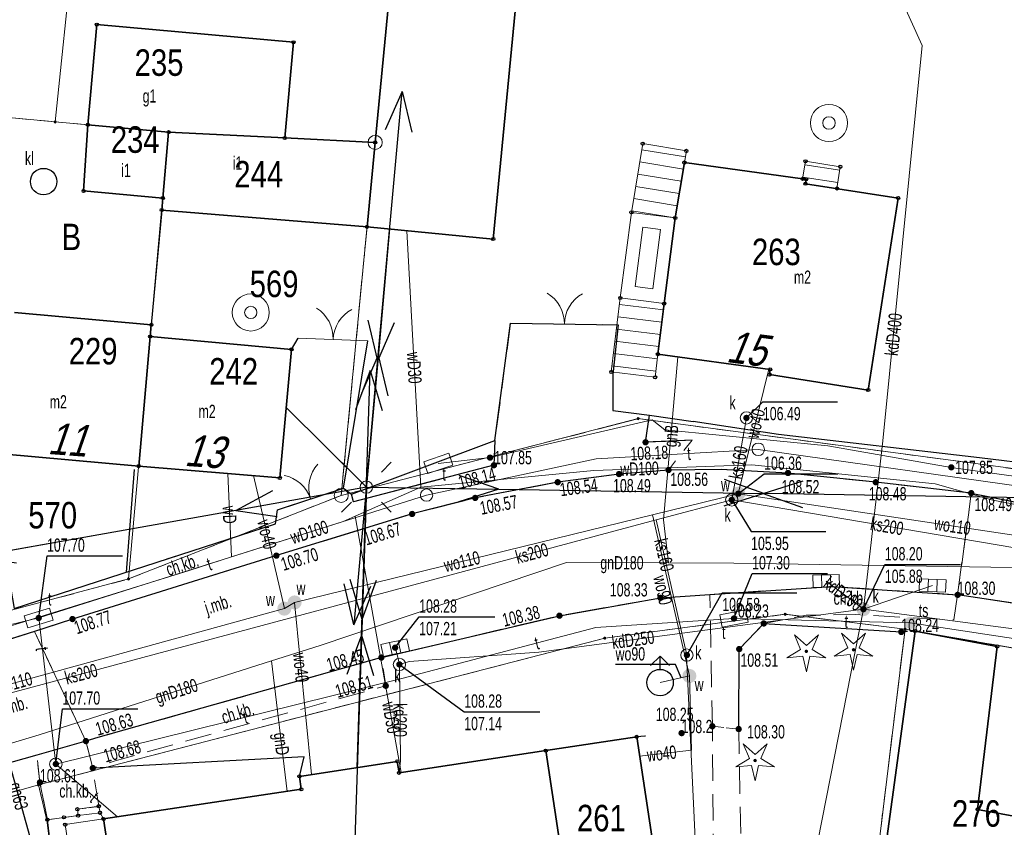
# Model space of a CAD drawing. Header units: inches. Extents: x 6497603 to 6502483, y 5925790 to 5934357.
# Tile 164 of 256: x 6501259 to 6501315, y 5926098 to 5926144. Entities that reach past the tile are written whole.
import ezdxf
from ezdxf.enums import TextEntityAlignment as Align

# ---------------------------------------------------------------- set-up
doc = ezdxf.new("R2010")
doc.units = ezdxf.units.IN
doc.header["$MEASUREMENT"] = 0
for name, pattern in [('1.5_0.75', [2.25, 1.5, -0.75]), ('2.25_0.75', [3, 2.25, -0.75]), ('219-1000', [0, 0]), ('egkk-1000', [3, 2.25, -0.75]), ('egug-1000', [1.5, 0.75, -0.75]), ('otob_1000', [0, 0]), ('suep_nn_1000', [0, 0])]:
    doc.linetypes.add(name, pattern=pattern)
for name, color, linetype in [('202-punkt graniczny', 7, 'Continuous'), ('203-punkt graniczny', 7, 'Continuous'), ('210-oznaczenie konturu użytku gruntowego', 7, 'Continuous'), ('211-numer działki ewidencyjnej', 7, 'Continuous'), ('217-kontur klasyfikacyjny', 7, 'Continuous'), ('218-kontur użytku gruntowego', 7, 'Continuous'), ('219-działka ewidencyjna', 7, 'Continuous'), ('238-Punkt adresowy budynku', 7, 'Continuous'), ('312-budynek ewidencyjny', 7, 'Continuous'), ('312-oznaczenie budynku ewidencyjnego', 7, 'Continuous'), ('312-oznaczenie budynku ewidencyjnego-Atr117', 7, 'Continuous'), ('352-schody', 7, 'Continuous'), ('brama', 7, 'Continuous'), ('chodnik', 7, 'Continuous'), ('chodnik-Atr17', 7, 'Continuous'), ('drzewo iglaste', 7, 'Continuous'), ('hydrant', 7, 'Continuous'), ('jezdnia', 7, 'Continuous'), ('jezdnia-Atr17', 7, 'Continuous'), ('komora podziemna', 7, 'Continuous'), ('kratka ściekowa', 7, 'Continuous'), ('krawężnik', 7, 'Continuous'), ('latarnia', 7, 'Continuous'), ('obudowa ochronna przewodu', 7, 'Continuous'), ('ogrodzenie trwałe', 7, 'Continuous'), ('osadnik  szambo', 7, 'Continuous'), ('osadnik  szambo-Atr17', 7, 'Continuous'), ('pikieta naturalna', 7, 'Continuous'), ('pikieta naturalna-Atr2', 7, 'Continuous'), ('pikieta sztuczna', 7, 'Continuous'), ('pikieta sztuczna-Atr2', 7, 'Continuous'), ('podjazd dla osób niepełnosprawnych', 7, 'Continuous'), ('przewód elektroenergetyczny niskiego napięcia', 7, 'Continuous'), ('przewód gazowy', 7, 'Continuous'), ('przewód gazowy-Atr1', 7, 'Continuous'), ('przewód kanalizacyjny', 7, 'Continuous'), ('przewód kanalizacyjny-Atr1', 7, 'Continuous'), ('przewód telekomunikacyjny podziemny', 7, 'Continuous'), ('przewód telekomunikacyjny podziemny-Atr1', 7, 'Continuous'), ('przewód wodociągowy', 7, 'Continuous'), ('przewód wodociągowy-Atr1', 7, 'Continuous'), ('Punkt budynku', 7, 'Continuous'), ('rzędna', 7, 'Continuous'), ('rzędna-Atr2', 7, 'Continuous'), ('rzędna-Atr3', 7, 'Continuous'), ('studnia kanalizacyjna', 7, 'Continuous'), ('studnia kanalizacyjna-Atr17', 7, 'Continuous'), ('studnia zwykła', 7, 'Continuous'), ('szafa telekomunikacyjna lub kontener', 7, 'Continuous'), ('szafa telekomunikacyjna lub kontener-Atr17', 7, 'Continuous'), ('słupek telekomunikacyjny', 7, 'Continuous'), ('słupek telekomunikacyjny-Atr17', 7, 'Continuous'), ('weranda lub ganek', 7, 'Continuous'), ('zasuwa lub zawór', 7, 'Continuous'), ('zasuwa lub zawór-Atr17', 7, 'Continuous')]:
    doc.layers.add(name, color=color, linetype=linetype)
doc.styles.get("Standard").update_dxf_attribs({"font": 'arial.ttf'})
doc.linetypes.add('902-1000', pattern='A,5,0,[1,ksztalty.shx,S=1,R=0,X=0,Y=0],5', length=10)

# ---------------------------------------------------------------- blocks, each defined once
blk = doc.blocks.new('203')
at = {"linetype": 'Continuous', "lineweight": 0}
h = blk.add_hatch(color=0, dxfattribs=at)
edge = h.paths.add_edge_path()
edge.add_arc((0, 0), 0.09, 0, 360)
blk = doc.blocks.new('202')
at = {"color": 0, "linetype": 'Continuous', "lineweight": 0}
blk.add_circle((0, 0), 0.4, dxfattribs=at)
blk = doc.blocks.new('PUNKTBUD')
at = {"color": 0}
blk.add_circle((0, 0), 0.09, dxfattribs=at)
blk = doc.blocks.new('PW01')
at = {"linetype": 'Continuous', "lineweight": 13}
h = blk.add_hatch(color=0, dxfattribs=at)
edge = h.paths.add_edge_path()
edge.add_arc((0, 0), 0.18, 0, 360)
blk = doc.blocks.new('OP011')
at = {"linetype": 'Continuous', "lineweight": 13}
h = blk.add_hatch(color=0, dxfattribs=at)
edge = h.paths.add_edge_path()
edge.add_arc((0, 0), 0.1, 0, 360)
at = {"color": 0, "linetype": 'Continuous', "lineweight": 13}
for p, q in [((-0.324, 0.105), (-0.679, 0.935)), ((-0.679, 0.935), (0, 0.341)), ((0, 0.341), (0.679, 0.935)), ((0.679, 0.935), (0.324, 0.105)), ((-1.099, -0.357), (-0.324, 0.105)), ((0.324, 0.105), (1.099, -0.357)), ((-0.2, -0.275), (-1.099, -0.357)), ((-0.2, -0.275), (0, -1.155)), ((0, -1.155), (0.2, -0.275)), ((1.099, -0.357), (0.2, -0.275))]:
    blk.add_line(p, q, dxfattribs=at)
blk = doc.blocks.new('US25')
at = {"linetype": 'Continuous', "lineweight": 13}
h = blk.add_hatch(color=0, dxfattribs=at)
edge = h.paths.add_edge_path()
edge.add_arc((0, 0), 0.4, 0, 360)
blk = doc.blocks.new('SUWH')
at = {"color": 0, "linetype": 'Continuous'}
for p in [(-0.531, 0.969), (0, 0.75), (0.531, 0.969)]:
    blk.add_line(p, (0, 1.5), dxfattribs=at)
blk.add_circle((0, 0), 0.75, dxfattribs=at)
blk = doc.blocks.new('US15')
at = {"color": 0, "linetype": 'Continuous', "lineweight": 13}
blk.add_circle((0, 0), 0.35, dxfattribs=at)
blk = doc.blocks.new('US13')
at = {"color": 0, "linetype": 'Continuous', "lineweight": 13}
for radius in [1.05, 0.35]:
    blk.add_circle((0, 0), radius, dxfattribs=at)
blk = doc.blocks.new('SM01')
at = {"color": 0, "linetype": 'Continuous', "lineweight": 13}
for p, q in [((-0.848, 0.848), (-1.414, 1.414)), ((0.849, 0.848), (1.414, 1.414)), ((-0.848, -0.849), (-1.414, -1.414)), ((0.849, -0.849), (1.414, -1.414))]:
    blk.add_line(p, q, dxfattribs=at)
blk.add_circle((0, 0), 0.35, dxfattribs=at)
blk = doc.blocks.new('SUKM')
at = {"color": 0, "linetype": 'Continuous'}
blk.add_circle((0, 0), 0.75, dxfattribs=at)
blk = doc.blocks.new('US20')
at = {"color": 0, "linetype": 'Continuous', "lineweight": 13}
for p, q in [((-0.75, -0.35), (-0.75, 0.35)), ((-0.75, 0.35), (0.75, 0.35)), ((0.75, -0.35), (0.75, 0.35)), ((-0.75, -0.35), (0.75, -0.35))]:
    blk.add_line(p, q, dxfattribs=at)
blk = doc.blocks.new('US09')
at = {"linetype": 'Continuous', "lineweight": 13}
h = blk.add_hatch(color=0, dxfattribs=at)
edge = h.paths.add_edge_path()
edge.add_arc((0, 0), 0.35, 0, 360)
blk = doc.blocks.new('US05')
at = {"color": 0, "linetype": 'Continuous', "lineweight": 13}
for p, q in [((-0.75, -0.35), (-0.75, 0.35)), ((-0.75, 0.35), (-0.25, 0.35)), ((-0.25, -0.35), (-0.25, 0.35)), ((-0.25, 0.35), (0.25, 0.35)), ((0.25, -0.35), (0.25, 0.35)), ((0.25, 0.35), (0.75, 0.35)), ((0.75, -0.35), (0.75, 0.35)), ((-0.75, -0.35), (-0.25, -0.35)), ((-0.25, -0.35), (0.25, -0.35)), ((0.25, -0.35), (0.75, -0.35))]:
    blk.add_line(p, q, dxfattribs=at)
blk = doc.blocks.new('OK02')
at = {"color": 0, "linetype": 'Continuous', "lineweight": 0}
for centre, start, end in [((-2, 0), 0, 60), ((2, 0), 120, 180)]:
    blk.add_arc(centre, 2, start, end, dxfattribs=at)
blk = doc.blocks.new('SUEP1')
at = {"color": 0, "linetype": 'Continuous'}
for p, q in [((7.5, 0), (5.25, 0.75)), ((22.5, 0), (20.25, 0.75)), ((0, 0), (7.5, 0)), ((7.5, 0), (5.25, -0.75)), ((7.5, 0), (22.5, 0)), ((22.5, 0), (20.25, -0.75))]:
    blk.add_line(p, q, dxfattribs=at)

msp = doc.modelspace()

# ---------------------------------------------------------------- linework, layer by layer
at = {"layer": '217-kontur klasyfikacyjny', "color": 3, "linetype": 'egkk-1000', "lineweight": 18, "flags": 128}
for points in [[(6501257.07, 5926138.28), (6501260.93, 5926137.91)], [(6501260.93, 5926137.91), (6501262.78, 5926137.75)], [(6501262.78, 5926137.75), (6501267.35, 5926137.33)], [(6501267.35, 5926137.33), (6501273.92, 5926137)], [(6501273.92, 5926137), (6501279.04, 5926136.75)], [(6501279.04, 5926136.75), (6501278.58, 5926131.97)], [(6501278.58, 5926131.97), (6501277.12, 5926116.76)], [(6501277.12, 5926116.76), (6501293.92, 5926121.11)], [(6501293.92, 5926121.11), (6501320.37, 5926117.58)], [(6501309.03, 5926109.19), (6501306.54, 5926088.8)], [(6501333.75, 5926104.85), (6501309.03, 5926109.19)]]:
    msp.add_lwpolyline(points, dxfattribs=at)
at = {"layer": '218-kontur użytku gruntowego', "color": 3, "linetype": 'egug-1000', "lineweight": 18, "flags": 128}
for points in [[(6501260.93, 5926137.91), (6501257.07, 5926138.28)], [(6501262.78, 5926137.75), (6501260.93, 5926137.91)], [(6501267.35, 5926137.33), (6501262.78, 5926137.75)], [(6501273.92, 5926137), (6501267.35, 5926137.33)], [(6501279.04, 5926136.75), (6501273.92, 5926137)], [(6501278.58, 5926131.97), (6501279.04, 5926136.75)], [(6501277.12, 5926116.76), (6501278.58, 5926131.97)], [(6501277.12, 5926116.76), (6501293.92, 5926121.11)], [(6501293.92, 5926121.11), (6501320.37, 5926117.58)], [(6501265.08, 5926112.03), (6501277.12, 5926116.76)], [(6501253.99, 5926109.07), (6501265.08, 5926112.03)], [(6501302.24, 5926110.03), (6501292.03, 5926108.68)], [(6501309.03, 5926109.19), (6501302.24, 5926110.03)], [(6501309.03, 5926109.19), (6501306.54, 5926088.8)], [(6501333.75, 5926104.85), (6501309.03, 5926109.19)], [(6501292.03, 5926108.68), (6501259.99, 5926100.37)], [(6501259.99, 5926100.37), (6501260.46, 5926098.38)], [(6501260.46, 5926098.38), (6501261.07, 5926093.59)]]:
    msp.add_lwpolyline(points, dxfattribs=at)
at = {"layer": '219-działka ewidencyjna', "color": 3, "linetype": '219-1000', "lineweight": 18, "flags": 128}
for points in [[(6501260.93, 5926137.91), (6501262.94, 5926157.19)], [(6501279.04, 5926136.75), (6501280.96, 5926156.66)], [(6501260.93, 5926137.91), (6501257.07, 5926138.28)], [(6501267.35, 5926137.33), (6501260.93, 5926137.91)], [(6501267.35, 5926137.33), (6501265.08, 5926112.03)], [(6501279.04, 5926136.75), (6501267.35, 5926137.33)], [(6501279.04, 5926136.75), (6501277.12, 5926116.76)], [(6501293.92, 5926121.11), (6501277.12, 5926116.76)], [(6501320.37, 5926117.58), (6501293.92, 5926121.11)], [(6501277.12, 5926116.76), (6501265.08, 5926112.03)], [(6501265.08, 5926112.03), (6501253.99, 5926109.07)], [(6501302.24, 5926110.03), (6501292.03, 5926108.68)], [(6501309.03, 5926109.19), (6501302.24, 5926110.03)], [(6501309.03, 5926109.19), (6501306.54, 5926088.8)], [(6501309.03, 5926109.19), (6501333.75, 5926104.85)], [(6501292.03, 5926108.68), (6501259.99, 5926100.37)], [(6501243.71, 5926095.71), (6501259.99, 5926100.37)], [(6501259.99, 5926100.37), (6501260.46, 5926098.38)], [(6501260.46, 5926098.38), (6501261.07, 5926093.59)]]:
    msp.add_lwpolyline(points, dxfattribs=at)
at = {"layer": '312-budynek ewidencyjny', "color": 7, "linetype": 'Continuous', "lineweight": 35, "flags": 128}
for points in [[(6501279.04, 5926136.75), (6501283.68, 5926184.96)], [(6501288.57, 5926160.83), (6501285.72, 5926131.28)], [(6501262.78, 5926137.75), (6501263.29, 5926143.42)], [(6501263.29, 5926143.42), (6501274.42, 5926142.42)], [(6501274.42, 5926142.42), (6501273.92, 5926137)], [(6501262.54, 5926134), (6501262.78, 5926137.75)], [(6501262.78, 5926137.75), (6501267.35, 5926137.33)], [(6501267.35, 5926137.33), (6501262.78, 5926137.75)], [(6501267.35, 5926137.33), (6501267.02, 5926133.6)], [(6501267.02, 5926133.6), (6501267.35, 5926137.33)], [(6501273.92, 5926137), (6501267.35, 5926137.33)], [(6501267.35, 5926137.33), (6501273.92, 5926137)], [(6501273.92, 5926137), (6501279.04, 5926136.75)], [(6501279.04, 5926136.75), (6501278.58, 5926131.97)], [(6501278.58, 5926131.97), (6501279.04, 5926136.75)], [(6501296.02, 5926132.47), (6501296.54, 5926135.61)], [(6501296.54, 5926135.61), (6501303.23, 5926134.69)], [(6501303.23, 5926134.69), (6501303.43, 5926134.66)], [(6501303.43, 5926134.66), (6501303.39, 5926134.41)], [(6501303.39, 5926134.41), (6501308.63, 5926133.6)], [(6501267.02, 5926133.6), (6501262.54, 5926134)], [(6501266.96, 5926132.92), (6501267.02, 5926133.6)], [(6501308.63, 5926133.6), (6501306.94, 5926122.73)], [(6501278.58, 5926131.97), (6501266.96, 5926132.92)], [(6501295.39, 5926127.62), (6501296.02, 5926132.47)], [(6501285.72, 5926131.28), (6501278.58, 5926131.97)], [(6501295.04, 5926124.76), (6501295.39, 5926127.62)], [(6501258.63, 5926127.12), (6501266.37, 5926126.42)], [(6501266.37, 5926126.42), (6501266.31, 5926125.76)], [(6501266.31, 5926125.76), (6501265.66, 5926118.42)], [(6501265.66, 5926118.42), (6501266.31, 5926125.76)], [(6501266.31, 5926125.76), (6501274.3, 5926125.03)], [(6501274.3, 5926125.03), (6501273.64, 5926117.75)], [(6501301.39, 5926123.9), (6501295.04, 5926124.76)], [(6501301.35, 5926123.6), (6501301.39, 5926123.9)], [(6501306.94, 5926122.73), (6501301.35, 5926123.6)], [(6501265.66, 5926118.42), (6501257.91, 5926119.12)], [(6501273.64, 5926117.75), (6501265.66, 5926118.42)], [(6501307.41, 5926093.05), (6501309.6, 5926109.08)], [(6501309.6, 5926109.08), (6501314.24, 5926108.21)], [(6501314.24, 5926108.21), (6501313.13, 5926098.98)], [(6501288.7, 5926102.31), (6501293.84, 5926103.09)], [(6501293.84, 5926103.09), (6501296.1, 5926088.19)], [(6501280.39, 5926101.05), (6501288.7, 5926102.31)], [(6501290.95, 5926087.42), (6501288.7, 5926102.31)], [(6501288.7, 5926102.31), (6501290.95, 5926087.42)], [(6501274.75, 5926100.85), (6501280.29, 5926101.7)], [(6501280.29, 5926101.7), (6501280.39, 5926101.05)], [(6501274.86, 5926100.12), (6501274.75, 5926100.85)], [(6501263.67, 5926098.44), (6501274.86, 5926100.12)], [(6501313.13, 5926098.98), (6501320.96, 5926097.54)], [(6501265.19, 5926088.37), (6501263.67, 5926098.44)]]:
    msp.add_lwpolyline(points, dxfattribs=at)
at = {"layer": '352-schody', "color": 7, "linetype": 'Continuous', "lineweight": 18, "flags": 128}
for points in [[(6501294.18, 5926136.68), (6501296.65, 5926136.27), (6501296.54, 5926135.61), (6501296.02, 5926132.47), (6501293.54, 5926132.79)], [(6501294.18, 5926136.68), (6501296.65, 5926136.27), (6501296.54, 5926135.61), (6501296.02, 5926132.47), (6501293.54, 5926132.79)], [(6501305.17, 5926134.14), (6501303.39, 5926134.41), (6501303.43, 5926134.66), (6501303.23, 5926134.69), (6501303.39, 5926135.68), (6501305.36, 5926135.37)], [(6501305.17, 5926134.14), (6501303.39, 5926134.41), (6501303.43, 5926134.66), (6501303.23, 5926134.69), (6501303.39, 5926135.68), (6501305.36, 5926135.37)], [(6501292.4, 5926123.75), (6501292.91, 5926127.94), (6501295.39, 5926127.62), (6501295.04, 5926124.76), (6501294.88, 5926123.45)], [(6501292.4, 5926123.75), (6501292.91, 5926127.94), (6501295.39, 5926127.62), (6501295.04, 5926124.76), (6501294.88, 5926123.45)], [(6501262.19, 5926098.99), (6501262.23, 5926098.63), (6501263.47, 5926098.79), (6501263.4, 5926099.16)], [(6501262.19, 5926098.99), (6501262.23, 5926098.63), (6501263.47, 5926098.79), (6501263.4, 5926099.16)]]:
    msp.add_lwpolyline(points, close=True, dxfattribs=at)
for points in [[(6501294.123, 5926136.335), (6501296.593, 5926135.928)], [(6501294.01, 5926135.644), (6501296.478, 5926135.238)], [(6501305.33, 5926135.178), (6501303.358, 5926135.482)], [(6501293.896, 5926134.953), (6501296.364, 5926134.547)], [(6501305.223, 5926134.486), (6501303.246, 5926134.791)], [(6501293.782, 5926134.263), (6501296.25, 5926133.857)], [(6501293.669, 5926133.572), (6501296.135, 5926133.166)], [(6501293.555, 5926132.881), (6501296.021, 5926132.475)], [(6501295.347, 5926127.27), (6501292.865, 5926127.572)], [(6501295.262, 5926126.575), (6501292.781, 5926126.877)], [(6501295.177, 5926125.88), (6501292.696, 5926126.182)], [(6501295.092, 5926125.185), (6501292.611, 5926125.487)], [(6501295.007, 5926124.49), (6501292.527, 5926124.792)], [(6501294.922, 5926123.796), (6501292.442, 5926124.097)], [(6501263.401, 5926099.155), (6501262.823, 5926099.079)]]:
    msp.add_lwpolyline(points, dxfattribs=at)
at = {"layer": 'brama', "color": 7, "linetype": 'otob_1000', "lineweight": 18, "flags": 128}
for points in [[(6501286.7, 5926126.51), (6501292.79, 5926126.42)], [(6501274.69, 5926125.67), (6501278.63, 5926125.52)], [(6501273.52, 5926115.95), (6501277.25, 5926117.18)]]:
    msp.add_lwpolyline(points, dxfattribs=at)
at = {"layer": 'chodnik', "color": 7, "linetype": '1.5_0.75', "lineweight": 18, "flags": 128}
for points in [[(6501250.71, 5926109.21), (6501252.46, 5926119.54), (6501255.62, 5926118.96), (6501254.8, 5926109.68), (6501257.64, 5926110.41), (6501258.61, 5926110.35), (6501273.4, 5926115.16), (6501273.52, 5926115.95), (6501277.25, 5926117.18), (6501277.7, 5926116.83), (6501277.81, 5926116.4), (6501285.76, 5926118.47), (6501285.82, 5926119.88), (6501286.7, 5926126.51), (6501292.79, 5926126.42), (6501292.49, 5926123.6), (6501292.48, 5926121.57), (6501294.56, 5926121.3), (6501294.34, 5926119.77), (6501296.97, 5926119.89), (6501295.64, 5926118.2), (6501292.84, 5926117.97), (6501289.37, 5926117.51), (6501284.7, 5926116.62), (6501281.13, 5926115.71), (6501273.45, 5926113.35), (6501261.91, 5926109.76), (6501259.77, 5926109.05), (6501253.15, 5926106.97), (6501252.4, 5926109.68)], [(6501312, 5926111.13), (6501311.79, 5926109.71), (6501306.22, 5926110.01), (6501303.42, 5926109.98), (6501301.03, 5926109.51), (6501299.64, 5926108.06), (6501299.61, 5926103.53), (6501298.12, 5926103.69), (6501298.01, 5926109.72), (6501297.98, 5926111.15), (6501304.89, 5926111.61)], [(6501262.67, 5926102.85), (6501263.35, 5926103.05), (6501279.39, 5926107.58), (6501279.64, 5926105.98), (6501264.33, 5926101.74), (6501263.06, 5926101.32)], [(6501298.38, 5926082.6), (6501298.26, 5926088.05), (6501298.12, 5926103.69), (6501299.61, 5926103.53), (6501299.79, 5926094.51), (6501299.91, 5926082.36)], [(6501262.67, 5926102.85), (6501263.06, 5926101.32), (6501263.4, 5926099.16), (6501262.19, 5926098.99), (6501262.23, 5926098.63), (6501260.49, 5926098.4), (6501260.07, 5926100.51), (6501259.89, 5926102.06)]]:
    msp.add_lwpolyline(points, close=True, dxfattribs=at)
at = {"layer": 'jezdnia', "color": 7, "linetype": '2.25_0.75', "lineweight": 18, "flags": 128}
for points in [[(6501262.67, 5926102.85), (6501259.77, 5926109.05), (6501261.91, 5926109.76), (6501273.45, 5926113.35), (6501281.13, 5926115.71), (6501284.7, 5926116.62), (6501289.37, 5926117.51), (6501292.84, 5926117.97), (6501295.64, 5926118.2), (6501298.62, 5926118.22), (6501302.4, 5926118.03), (6501307.37, 5926117.51), (6501312.77, 5926116.89), (6501312, 5926111.13), (6501304.89, 5926111.61), (6501297.98, 5926111.15), (6501295.18, 5926110.96), (6501289.47, 5926109.95), (6501279.39, 5926107.58), (6501263.35, 5926103.05)], [(6501312.77, 5926116.89), (6501333.59, 5926112.72), (6501351.42, 5926109.43), (6501363.8, 5926107.78), (6501371.77, 5926106.63), (6501388.04, 5926104.26), (6501400.21, 5926102.32), (6501410.41, 5926100.69), (6501421.45, 5926099.12), (6501432.05, 5926097.59), (6501442.48, 5926096.03), (6501456.42, 5926094.11), (6501469.51, 5926092.32), (6501481.3, 5926090.42), (6501480.03, 5926084.8), (6501478.26, 5926085.14), (6501471.04, 5926086.22), (6501455.73, 5926088.36), (6501442.79, 5926090.18), (6501432.21, 5926091.56), (6501409.22, 5926094.62), (6501374.7, 5926100.07), (6501373.13, 5926100.32), (6501371.39, 5926099.72), (6501370.28, 5926098.56), (6501361.65, 5926099.48), (6501359.98, 5926101.53), (6501358.07, 5926102.92), (6501356.08, 5926103.65), (6501344.18, 5926105.79), (6501322.06, 5926109.62), (6501312, 5926111.13)], [(6501259.77, 5926109.05), (6501262.67, 5926102.85), (6501259.89, 5926102.06), (6501254.99, 5926100.67), (6501255.15, 5926100.97), (6501254.28, 5926103.94), (6501253.23, 5926106.89), (6501253.15, 5926106.97)], [(6501257.16, 5926061.59), (6501258.05, 5926070.01), (6501257.81, 5926079.67), (6501256.62, 5926090.75), (6501256.14, 5926094.8), (6501255.99, 5926095.26), (6501255.78, 5926096.43), (6501255.47, 5926099.18), (6501254.99, 5926100.67), (6501259.89, 5926102.06), (6501260.07, 5926100.51), (6501260.49, 5926098.4), (6501261.07, 5926093.66), (6501262.16, 5926093.68), (6501264.33, 5926094), (6501265.19, 5926088.37), (6501264.78, 5926088.25), (6501264.97, 5926087.04), (6501265.08, 5926085.99), (6501266.39, 5926073.25), (6501268.61, 5926058.22), (6501263.53, 5926058.79), (6501258.84, 5926059.85), (6501258.75, 5926059.39), (6501258.38, 5926058.63), (6501257.68, 5926057.9), (6501256.92, 5926057.46), (6501256.48, 5926057.35)]]:
    msp.add_lwpolyline(points, close=True, dxfattribs=at)
at = {"layer": 'krawężnik', "color": 7, "linetype": 'Continuous', "lineweight": 25, "flags": 128}
for points in [[(6501296.97, 5926119.89), (6501294.34, 5926119.77), (6501294.56, 5926121.3)], [(6501285.82, 5926119.88), (6501285.76, 5926118.47), (6501277.81, 5926116.4), (6501277.7, 5926116.83)], [(6501312.77, 5926116.89), (6501307.37, 5926117.51), (6501302.4, 5926118.03), (6501298.62, 5926118.22), (6501295.64, 5926118.2), (6501292.84, 5926117.97), (6501289.37, 5926117.51), (6501284.7, 5926116.62), (6501281.13, 5926115.71), (6501273.45, 5926113.35), (6501261.91, 5926109.76), (6501259.77, 5926109.05)], [(6501312.77, 5926116.89), (6501333.59, 5926112.72), (6501351.42, 5926109.43), (6501363.8, 5926107.78), (6501388.04, 5926104.26), (6501400.21, 5926102.32), (6501410.41, 5926100.69), (6501432.05, 5926097.59), (6501442.48, 5926096.03), (6501456.42, 5926094.11), (6501469.51, 5926092.32), (6501481.3, 5926090.42)], [(6501279.39, 5926107.58), (6501289.47, 5926109.95), (6501295.18, 5926110.96), (6501297.98, 5926111.15), (6501304.89, 5926111.61), (6501312, 5926111.13)], [(6501361.65, 5926099.48), (6501359.98, 5926101.53), (6501358.07, 5926102.92), (6501356.08, 5926103.65), (6501344.18, 5926105.79), (6501322.06, 5926109.62), (6501312, 5926111.13)], [(6501259.77, 5926109.05), (6501253.15, 5926106.97)], [(6501279.39, 5926107.58), (6501263.35, 5926103.05), (6501262.67, 5926102.85), (6501259.89, 5926102.06), (6501254.99, 5926100.67)], [(6501294.33, 5926103.13), (6501294.3, 5926103.13), (6501293.84, 5926103.09)], [(6501274.75, 5926100.85), (6501275.02, 5926101.95), (6501263.12, 5926101.31)]]:
    msp.add_lwpolyline(points, dxfattribs=at)
at = {"layer": 'obudowa ochronna przewodu', "color": 7, "linetype": 'Continuous', "lineweight": 25, "flags": 128}
msp.add_lwpolyline([(6501255.82, 5926094.72), (6501259.83, 5926096.26), (6501258.06, 5926102.62)], dxfattribs=at)
at = {"layer": 'ogrodzenie trwałe', "color": 7, "linetype": '902-1000', "lineweight": 25, "flags": 128}
for points in [[(6501266.96, 5926132.92), (6501266.37, 5926126.42)], [(6501257.91, 5926119.12), (6501257.12, 5926118.9), (6501258.61, 5926110.35), (6501273.4, 5926115.16), (6501273.52, 5926115.95), (6501277.25, 5926117.18), (6501277.7, 5926116.83), (6501285.82, 5926119.88), (6501286.7, 5926126.51), (6501292.79, 5926126.42), (6501292.49, 5926123.6), (6501292.48, 5926121.57), (6501294.56, 5926121.3), (6501297.04, 5926120.94)], [(6501274.3, 5926125.03), (6501274.69, 5926125.67)], [(6501277.25, 5926117.18), (6501278.63, 5926125.52)], [(6501330.18, 5926119.96), (6501330.6, 5926116.88), (6501323.48, 5926117.65), (6501313.24, 5926118.89), (6501301.86, 5926120.21), (6501297.04, 5926120.94)], [(6501265.41, 5926118.23), (6501264.94, 5926112.41)], [(6501299.61, 5926103.53), (6501299.64, 5926108.06), (6501301.03, 5926109.51), (6501308.81, 5926109.03)]]:
    msp.add_lwpolyline(points, dxfattribs=at)
at = {"layer": 'podjazd dla osób niepełnosprawnych', "color": 7, "linetype": 'Continuous', "lineweight": 18, "flags": 128}
msp.add_lwpolyline([(6501263.47, 5926098.79), (6501263.67, 5926098.44), (6501261.5, 5926098.12), (6501262.16, 5926093.68), (6501261.07, 5926093.66), (6501260.49, 5926098.4), (6501261.43, 5926098.53), (6501262.23, 5926098.63)], close=True, dxfattribs=at)
at = {"layer": 'przewód elektroenergetyczny niskiego napięcia', "color": 1, "linetype": 'suep_nn_1000', "lineweight": 18, "flags": 128}
for points in [[(6501278.54, 5926117.23), (6501279.86, 5926131.85)], [(6501278.54, 5926117.23), (6501274, 5926121.74)], [(6501226.74, 5926107.99), (6501278.54, 5926117.23)], [(6501278.54, 5926117.23), (6501278.02, 5926101.35)], [(6501278.54, 5926117.23), (6501323.49, 5926116.51)]]:
    msp.add_lwpolyline(points, dxfattribs=at)
at = {"layer": 'przewód gazowy', "color": 40, "linetype": 'Continuous', "lineweight": 18, "flags": 128}
for points in [[(6501295.63, 5926112.94), (6501295.36, 5926115.37), (6501296.17, 5926124.61)], [(6501315.09, 5926112.68), (6501299.33, 5926112.93), (6501295.63, 5926112.94), (6501289.86, 5926112.96), (6501275.93, 5926108.27), (6501273.18, 5926107.4), (6501260.03, 5926103.21), (6501253.16, 5926101.14), (6501240.66, 5926097.41), (6501238.12, 5926096.7), (6501236.37, 5926096.52), (6501233.67, 5926096.17)], [(6501273.18, 5926107.4), (6501274.06, 5926100)], [(6501255.82, 5926094.72), (6501259.83, 5926096.26), (6501258.06, 5926102.62)]]:
    msp.add_lwpolyline(points, dxfattribs=at)
at = {"layer": 'przewód kanalizacyjny', "color": 34, "linetype": 'Continuous', "lineweight": 18, "flags": 128}
for points in [[(6501242.27, 5926242.88), (6501250.53, 5926235.12), (6501260.49, 5926225.9), (6501275.12, 5926212.53), (6501285.31, 5926204.43), (6501288.49, 5926195.68), (6501294.21, 5926183.47), (6501297.46, 5926170.93), (6501300.71, 5926163.55), (6501306.7, 5926149.54), (6501310, 5926142.23), (6501307.77, 5926119.85), (6501306.67, 5926110.32)], [(6501300.05, 5926121.15), (6501299.22, 5926116.51)], [(6501231.2, 5926098.36), (6501256.8, 5926105.15), (6501294.95, 5926115.37), (6501299.22, 5926116.51), (6501317.46, 5926113.42), (6501325.84, 5926112.01), (6501334.32, 5926110.57), (6501335.8, 5926110.32), (6501349.6, 5926107.99), (6501358.62, 5926106.46), (6501370.85, 5926104.44), (6501398.09, 5926099.95), (6501407.95, 5926098.32), (6501427.44, 5926095.44), (6501443.18, 5926093.19), (6501453.87, 5926091.66), (6501469.21, 5926089.46), (6501474.36, 5926088.77), (6501529.86, 5926081.35), (6501602.88, 5926071), (6501682.06, 5926064.52)], [(6501294.95, 5926115.37), (6501296.68, 5926107.72)], [(6501306.67, 5926110.32), (6501306.25, 5926110.64), (6501304.56, 5926111.91)], [(6501306.67, 5926110.32), (6501310.58, 5926111.66)], [(6501306.67, 5926110.32), (6501288.31, 5926107.88), (6501280.97, 5926107.35), (6501280.41, 5926107.19)], [(6501306.67, 5926110.32), (6501300.8, 5926080.49), (6501323.63, 5926066.74)], [(6501354.45, 5926108.67), (6501353.34, 5926103.43), (6501322.22, 5926108.28), (6501306.67, 5926110.32)], [(6501280.41, 5926107.19), (6501280.31, 5926107.67), (6501280.17, 5926108.14)], [(6501296.68, 5926107.72), (6501296.65, 5926107.68), (6501297.7, 5926085.77), (6501297.65, 5926085.61)], [(6501280.41, 5926107.19), (6501280.48, 5926101.73), (6501280.39, 5926101.05)]]:
    msp.add_lwpolyline(points, dxfattribs=at)
at = {"layer": 'przewód telekomunikacyjny podziemny', "color": 30, "linetype": 'Continuous', "lineweight": 18, "flags": 128}
for points in [[(6501282.61, 5926118.57), (6501285.54, 5926118.9), (6501294.72, 5926121.04), (6501295.43, 5926120.48), (6501304.65, 5926119.57), (6501311.64, 5926118.35), (6501316.53, 5926117.67), (6501323.69, 5926116.32), (6501328.98, 5926115.58), (6501337.56, 5926114.25), (6501354.52, 5926111.13), (6501362.27, 5926109.62), (6501370.34, 5926108.63), (6501382.17, 5926106.35), (6501399.03, 5926103.65), (6501406.89, 5926102.96), (6501414.73, 5926101.6), (6501427.13, 5926099.83), (6501438.75, 5926098.08), (6501457.81, 5926095.43), (6501466.9, 5926094.29), (6501473.76, 5926092.71)], [(6501317.06, 5926117.05), (6501300.72, 5926119.37), (6501291.55, 5926118.83), (6501281.95, 5926116.78), (6501260, 5926109.82)], [(6501260, 5926109.82), (6501238.89, 5926104.73), (6501228.04, 5926104.3), (6501211.03, 5926105.5), (6501188.67, 5926109.35)], [(6501260.97, 5926101.55), (6501260, 5926109.82)], [(6501360.28, 5926109.54), (6501350.58, 5926101.91), (6501337.54, 5926105.26), (6501309.32, 5926109.54), (6501299.34, 5926109.79), (6501291.53, 5926109.28), (6501280.55, 5926106.4), (6501260.97, 5926101.55)], [(6501260.97, 5926101.55), (6501264.46, 5926098.56)]]:
    msp.add_lwpolyline(points, dxfattribs=at)
at = {"layer": 'przewód wodociągowy', "color": 5, "linetype": 'Continuous', "lineweight": 18, "flags": 128}
for points in [[(6501280.84, 5926131.75), (6501281.62, 5926117.22)], [(6501299.59, 5926116.86), (6501301.32, 5926123.91)], [(6501417.86, 5926099.77), (6501411.23, 5926100.69), (6501395.93, 5926102.91), (6501382.26, 5926105.19), (6501357.86, 5926108.51), (6501342.43, 5926111.11), (6501314, 5926116.5), (6501310.72, 5926117.41), (6501300.35, 5926118.49), (6501291.42, 5926118.18), (6501281.62, 5926117.22), (6501277.91, 5926115.59), (6501277.22, 5926115.29), (6501270.91, 5926113.28), (6501268.51, 5926112.51), (6501253.72, 5926107.92), (6501248.65, 5926106.35), (6501246.6, 5926105.61), (6501239.5, 5926105.14), (6501233.8, 5926104.53)], [(6501270.7, 5926118), (6501270.91, 5926113.28)], [(6501273.9, 5926110.35), (6501272.15, 5926117.88)], [(6501294.73, 5926115.67), (6501299.59, 5926116.86), (6501317.69, 5926114.14), (6501326.19, 5926112.65), (6501334.88, 5926111.16), (6501336.21, 5926110.91), (6501350.63, 5926108.18)], [(6501227.87, 5926099.14), (6501231.4, 5926099), (6501245.13, 5926102.37), (6501256.15, 5926105.46), (6501273.9, 5926110.35), (6501274.48, 5926110.7), (6501294.73, 5926115.67)], [(6501277.91, 5926115.59), (6501280.52, 5926101.07)], [(6501296.82, 5926106.54), (6501294.73, 5926115.67)], [(6501274.48, 5926110.7), (6501275.44, 5926100.96)], [(6501296.82, 5926106.54), (6501296.94, 5926102.34), (6501294, 5926102)], [(6501295.16, 5926106.16), (6501296.82, 5926106.54)]]:
    msp.add_lwpolyline(points, dxfattribs=at)
at = {"layer": 'przewód wodociągowy-Atr1', "color": 5, "flags": 128}
msp.add_lwpolyline([(6501296.35, 5926106.43), (6501296.03, 5926107.18), (6501292.644, 5926107.18)], dxfattribs=at)
at = {"layer": 'rzędna-Atr2', "color": 7, "flags": 128}
for points in [[(6501300.05, 5926121.15), (6501300.98, 5926122.06), (6501305.207, 5926122.06)], [(6501299.59, 5926116.86), (6501301.05, 5926117.98), (6501305.229, 5926117.98)], [(6501299.22, 5926116.51), (6501300.31, 5926114.71), (6501304.537, 5926114.71)], [(6501260, 5926109.82), (6501260.47, 5926113.34), (6501264.737, 5926113.34)], [(6501306.67, 5926110.32), (6501307.88, 5926112.85), (6501312.155, 5926112.85)], [(6501299.34, 5926109.79), (6501300.37, 5926112.34), (6501304.637, 5926112.34)], [(6501296.68, 5926107.72), (6501298.68, 5926111.25), (6501302.907, 5926111.25)], [(6501280.17, 5926108.14), (6501281.53, 5926109.89), (6501285.805, 5926109.89)], [(6501280.41, 5926107.19), (6501284.08, 5926104.51), (6501288.355, 5926104.51)], [(6501260.97, 5926101.55), (6501261.34, 5926104.68), (6501265.607, 5926104.68)]]:
    msp.add_lwpolyline(points, dxfattribs=at)
at = {"layer": 'weranda lub ganek', "color": 0, "linetype": 'CONTINUOUS', "lineweight": 18}
for p, q in [((6501292.91, 5926127.94), (6501293.54, 5926132.79)), ((6501293.54, 5926132.79), (6501296.02, 5926132.47)), ((6501296.02, 5926132.47), (6501295.39, 5926127.62)), ((6501293.75, 5926128.588), (6501294.187, 5926131.95)), ((6501294.187, 5926131.95), (6501295.18, 5926131.822)), ((6501295.18, 5926131.822), (6501294.743, 5926128.46)), ((6501294.743, 5926128.46), (6501293.75, 5926128.588)), ((6501295.39, 5926127.62), (6501292.91, 5926127.94)), ((6501261.5, 5926098.12), (6501263.67, 5926098.44)), ((6501263.67, 5926098.44), (6501264.33, 5926094)), ((6501262.16, 5926093.68), (6501261.5, 5926098.12))]:
    msp.add_line(p, q, dxfattribs=at)

# ---------------------------------------------------------------- block references
at = {"layer": '202-punkt graniczny', "color": 7, "linetype": 'Continuous', "lineweight": 18}
for p in [(6501279.04, 5926136.75), (6501277.12, 5926116.76)]:
    msp.add_blockref('202', p, dxfattribs=at)
at = {"layer": '203-punkt graniczny', "color": 3, "linetype": 'Continuous', "lineweight": 18}
for p in [(6501260.93, 5926137.91), (6501267.35, 5926137.33), (6501293.92, 5926121.11), (6501265.08, 5926112.03), (6501302.24, 5926110.03), (6501292.03, 5926108.68), (6501309.03, 5926109.19)]:
    msp.add_blockref('203', p, dxfattribs=at)
at = {"layer": '203-punkt graniczny', "color": 7, "linetype": 'Continuous', "lineweight": 18}
for p in [(6501259.99, 5926100.37), (6501260.46, 5926098.38)]:
    msp.add_blockref('203', p, dxfattribs=at)
at = {"layer": 'brama', "color": 7, "linetype": 'Continuous', "lineweight": 18}
for p, rotation in [((6501289.745, 5926126.465), 359.153), ((6501276.66, 5926125.595), 357.82), ((6501275.385, 5926116.565), 18.25)]:
    msp.add_blockref('OK02', p, dxfattribs=dict(at, rotation=rotation))
at = {"layer": 'drzewo iglaste', "color": 94, "linetype": 'Continuous', "lineweight": 18}
for p in [(6501303.44, 5926107.93), (6501306.11, 5926108.02), (6501300.54, 5926101.75)]:
    msp.add_blockref('OP011', p, dxfattribs=at)
at = {"layer": 'hydrant', "color": 5, "linetype": 'Continuous', "lineweight": 18}
msp.add_blockref('SUWH', (6501295.16, 5926106.16), dxfattribs=at)
at = {"layer": 'komora podziemna', "color": 30, "linetype": 'Continuous', "lineweight": 18}
for p, rotation in [((6501300.72, 5926119.37), 353.811), ((6501281.95, 5926116.78), 14.036), ((6501260.97, 5926101.55), 13.431)]:
    msp.add_blockref('US15', p, dxfattribs=dict(at, rotation=rotation))
at = {"layer": 'kratka ściekowa', "color": 34, "linetype": 'Continuous', "lineweight": 18}
for p, rotation in [((6501304.56, 5926111.91), 1.163), ((6501310.58, 5926111.66), 357.397), ((6501280.17, 5926108.14), 12.134)]:
    msp.add_blockref('US05', p, dxfattribs=dict(at, rotation=rotation))
at = {"layer": 'latarnia', "color": 7, "linetype": 'Continuous', "lineweight": 18}
msp.add_blockref('SM01', (6501278.54, 5926117.23), dxfattribs=at)
at = {"layer": 'osadnik  szambo', "color": 34, "linetype": 'Continuous', "lineweight": 18}
msp.add_blockref('SUKM', (6501260.28, 5926134.53), dxfattribs=at)
at = {"layer": 'pikieta naturalna', "color": 7, "linetype": 'Continuous', "lineweight": 13}
msp.add_blockref('PW01', (6501296.38, 5926103.3), dxfattribs=at)
at = {"layer": 'pikieta sztuczna', "color": 7, "linetype": 'Continuous', "lineweight": 13}
for p in [(6501294.34, 5926119.77), (6501285.76, 5926118.47), (6501295.64, 5926118.2), (6501289.37, 5926117.51), (6501292.84, 5926117.97), (6501302.4, 5926118.03), (6501307.37, 5926117.51), (6501284.7, 5926116.62), (6501312.77, 5926116.89), (6501281.13, 5926115.71), (6501273.45, 5926113.35), (6501295.18, 5926110.96), (6501312, 5926111.13), (6501261.91, 5926109.76), (6501289.47, 5926109.95), (6501301.03, 5926109.51), (6501308.81, 5926109.03), (6501299.64, 5926108.06), (6501279.39, 5926107.58), (6501279.64, 5926105.98), (6501298.12, 5926103.69), (6501299.61, 5926103.53), (6501262.67, 5926102.85), (6501263.06, 5926101.32), (6501260.07, 5926100.51)]:
    msp.add_blockref('PW01', p, dxfattribs=at)
at = {"layer": 'przewód elektroenergetyczny niskiego napięcia', "color": 1, "linetype": 'Continuous', "lineweight": 18}
for p, rotation in [((6501278.54, 5926117.23), 84.84100000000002), ((6501279.86, 5926131.85), 264.841), ((6501278.02, 5926101.35), 88.124), ((6501278.54, 5926117.23), 190.1139999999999), ((6501278.54, 5926117.23), 359.0819999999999), ((6501278.54, 5926117.23), 268.124), ((6501323.49, 5926116.51), 179.082)]:
    msp.add_blockref('SUEP1', p, dxfattribs=dict(at, rotation=rotation))
at = {"layer": 'Punkt budynku', "color": 5, "linetype": 'Continuous', "lineweight": 13}
for p in [(6501263.29, 5926143.42), (6501274.42, 5926142.42), (6501262.78, 5926137.75), (6501267.35, 5926137.33), (6501273.92, 5926137), (6501279.04, 5926136.75), (6501294.18, 5926136.68), (6501296.65, 5926136.27), (6501296.54, 5926135.61), (6501303.39, 5926135.68), (6501305.36, 5926135.37), (6501303.23, 5926134.69), (6501303.39, 5926134.41), (6501303.43, 5926134.66), (6501262.54, 5926134), (6501305.17, 5926134.14), (6501267.02, 5926133.6), (6501308.63, 5926133.6), (6501266.96, 5926132.92), (6501293.54, 5926132.79), (6501296.02, 5926132.47), (6501278.58, 5926131.97), (6501285.72, 5926131.28), (6501292.91, 5926127.94), (6501295.39, 5926127.62), (6501266.37, 5926126.42), (6501266.31, 5926125.76), (6501274.3, 5926125.03), (6501295.04, 5926124.76), (6501292.4, 5926123.75), (6501301.39, 5926123.9), (6501294.88, 5926123.45), (6501301.35, 5926123.6), (6501306.94, 5926122.73), (6501265.66, 5926118.42), (6501273.64, 5926117.75), (6501309.6, 5926109.08), (6501314.24, 5926108.21), (6501293.84, 5926103.09), (6501288.7, 5926102.31), (6501280.29, 5926101.7), (6501280.39, 5926101.05), (6501274.75, 5926100.85), (6501274.86, 5926100.12), (6501262.19, 5926098.99), (6501263.4, 5926099.16), (6501263.47, 5926098.79), (6501313.13, 5926098.98), (6501260.49, 5926098.4), (6501261.43, 5926098.53), (6501261.5, 5926098.12), (6501262.23, 5926098.63), (6501263.67, 5926098.44)]:
    msp.add_blockref('PUNKTBUD', p, dxfattribs=at)
at = {"layer": 'rzędna', "color": 34, "linetype": 'Continuous', "lineweight": 18}
for p in [(6501300.05, 5926121.15), (6501299.22, 5926116.51), (6501306.67, 5926110.32), (6501280.17, 5926108.14), (6501296.68, 5926107.72), (6501280.41, 5926107.19)]:
    msp.add_blockref('PW01', p, dxfattribs=at)
at = {"layer": 'rzędna', "color": 30, "linetype": 'Continuous', "lineweight": 18}
for p in [(6501285.54, 5926118.9), (6501311.64, 5926118.35), (6501260, 5926109.82), (6501299.34, 5926109.79), (6501260.97, 5926101.55)]:
    msp.add_blockref('PW01', p, dxfattribs=at)
at = {"layer": 'rzędna', "color": 5, "linetype": 'Continuous', "lineweight": 18}
msp.add_blockref('PW01', (6501299.59, 5926116.86), dxfattribs=at)
at = {"layer": 'studnia kanalizacyjna', "color": 34, "linetype": 'Continuous', "lineweight": 18}
for p in [(6501300.05, 5926121.15), (6501299.22, 5926116.51), (6501296.68, 5926107.72), (6501280.41, 5926107.19)]:
    msp.add_blockref('US15', p, dxfattribs=at)
at = {"layer": 'studnia zwykła', "color": 5, "linetype": 'Continuous', "lineweight": 18}
for p in [(6501304.72, 5926137.85), (6501272, 5926127.12)]:
    msp.add_blockref('US13', p, dxfattribs=at)
at = {"layer": 'szafa telekomunikacyjna lub kontener', "color": 30, "linetype": 'Continuous', "lineweight": 18}
for p, rotation in [((6501282.61, 5926118.57), 19), ((6501260, 5926109.82), 16.966), ((6501299.34, 5926109.79), 10.728)]:
    msp.add_blockref('US20', p, dxfattribs=dict(at, rotation=rotation))
at = {"layer": 'słupek telekomunikacyjny', "color": 30, "linetype": 'Continuous', "lineweight": 18}
msp.add_blockref('US09', (6501309.32, 5926109.54), dxfattribs=at)
at = {"layer": 'zasuwa lub zawór', "color": 5, "linetype": 'Continuous', "lineweight": 18}
for p in [(6501299.59, 5926116.86), (6501274.48, 5926110.7), (6501273.9, 5926110.35), (6501296.82, 5926106.54)]:
    msp.add_blockref('US25', p, dxfattribs=at)
at = {"layer": 'zasuwa lub zawór', "color": 34, "linetype": 'Continuous', "lineweight": 18}
msp.add_blockref('US25', (6501306.67, 5926110.32), dxfattribs=at)

# ---------------------------------------------------------------- texts
at = {"layer": '210-oznaczenie konturu użytku gruntowego', "color": 3, "linetype": 'Continuous', "lineweight": 18, "width": 0.79}
msp.add_text('B', height=1.5, dxfattribs=at).set_placement((6501261.3, 5926130.65))
at = {"layer": '211-numer działki ewidencyjnej', "color": 3, "linetype": 'Continuous', "lineweight": 18, "width": 0.79}
for s, p in [('569', (6501271.94, 5926127.99)), ('570', (6501259.41, 5926114.89))]:
    msp.add_text(s, height=1.5, dxfattribs=at).set_placement(p)
at = {"layer": '238-Punkt adresowy budynku', "color": 7, "linetype": 'Continuous', "lineweight": 18, "oblique": 15, "width": 0.79}
for s, rotation, p in [('15', 352.764, (6501299.96, 5926124.18)), ('11', 355.795, (6501261.58, 5926119.03)), ('13', 355.99, (6501269.32, 5926118.36))]:
    msp.add_text(s, height=1.8, rotation=rotation, dxfattribs=at).set_placement(p, align=Align.CENTER)
at = {"layer": '312-oznaczenie budynku ewidencyjnego', "color": 7, "linetype": 'Continuous', "lineweight": 18, "width": 0.79}
for s, p in [('235', (6501265.43, 5926140.52)), ('234', (6501264.08, 5926136.16)), ('244', (6501271.07, 5926134.2)), ('263', (6501300.36, 5926129.8)), ('229', (6501261.7, 5926124.18)), ('242', (6501269.65, 5926123.04)), ('276', (6501311.68, 5926098)), ('261', (6501290.46, 5926097.74))]:
    msp.add_text(s, height=1.5, dxfattribs=at).set_placement(p)
at = {"layer": '312-oznaczenie budynku ewidencyjnego-Atr117', "color": 7, "width": 0.667}
for s, p in [('g1', (6501266.27, 5926139.38)), ('i1', (6501264.94, 5926135.17)), ('m2', (6501303.22, 5926129.12)), ('m2', (6501261.11, 5926122.06)), ('m2', (6501269.53, 5926121.52))]:
    msp.add_text(s, height=0.75, dxfattribs=at).set_placement(p, align=Align.MIDDLE_CENTER)
msp.add_text('i1', height=0.75, dxfattribs=at).set_placement((6501270.98, 5926135.21))
at = {"layer": 'chodnik-Atr17', "color": 7, "width": 0.667}
for rotation, p in [(18.016, (6501267.35, 5926112.19)), (16.797, (6501270.48, 5926103.82))]:
    msp.add_text('ch.kb.', height=0.75, rotation=rotation, dxfattribs=at).set_placement(p)
msp.add_text('ch.kb.', height=0.75, dxfattribs=at).set_placement((6501304.98, 5926110.57))
msp.add_text('ch.kb.', height=0.75, dxfattribs=at).set_placement((6501263.03, 5926099.65), align=Align.RIGHT)
at = {"layer": 'jezdnia-Atr17', "color": 7, "width": 0.667}
for rotation, p in [(17.28, (6501269.53, 5926110.01)), (15.837, (6501257.98, 5926104.29))]:
    msp.add_text('j.mb.', height=0.75, rotation=rotation, dxfattribs=at).set_placement(p)
at = {"layer": 'osadnik  szambo-Atr17', "color": 34, "width": 0.667}
msp.add_text('kl', height=0.75, dxfattribs=at).set_placement((6501259.22, 5926135.47))
at = {"layer": 'pikieta naturalna-Atr2', "color": 7, "width": 0.667}
msp.add_text('108.2', height=0.75, dxfattribs=at).set_placement((6501296.38, 5926103.3))
at = {"layer": 'pikieta sztuczna-Atr2', "color": 7, "width": 0.667}
for s, rotation, p in [('108.18', 2.563, (6501293.5, 5926118.74)), ('108.14', 14.594, (6501283.86, 5926117.11)), ('108.54', 7.552, (6501289.55, 5926116.71)), ('108.57', 10.79, (6501285.05, 5926115.66)), ('108.67', 17.082, (6501278.54, 5926113.92)), ('108.70', 17.082, (6501273.85, 5926112.48)), ('108.38', 13.231, (6501286.34, 5926109.32)), ('108.77', 18.355, (6501262.16, 5926108.89)), ('108.45', 15.771, (6501276.42, 5926106.78))]:
    msp.add_text(s, height=0.75, rotation=rotation, dxfattribs=at).set_placement(p)
for s, p in [('108.49', (6501292.5, 5926116.94)), ('108.56', (6501295.74, 5926117.3)), ('108.52', (6501302.04, 5926116.88)), ('108.48', (6501306.97, 5926116.48)), ('108.49', (6501312.95, 5926115.87)), ('108.33', (6501292.32, 5926111.04)), ('108.30', (6501312, 5926111.13)), ('108.23', (6501299.18, 5926109.84)), ('108.24', (6501308.81, 5926109.03)), ('108.51', (6501299.71, 5926107.06)), ('108.25', (6501294.92, 5926103.99)), ('108.30', (6501300.09, 5926103)), ('108.61', (6501260.07, 5926100.51))]:
    msp.add_text(s, height=0.75, dxfattribs=at).set_placement(p)
for s, p in [('108.51', (6501276.71, 5926106.01)), ('108.63', (6501263.14, 5926103.87)), ('108.68', (6501263.59, 5926102.35))]:
    msp.add_text(s, height=0.75, rotation=15.771, dxfattribs=at).set_placement(p, align=Align.TOP_LEFT)
at = {"layer": 'przewód gazowy-Atr1', "color": 40, "width": 0.667}
for s, rotation, p in [('gnB', 84.99, (6501295.72, 5926119.51)), ('gnD180', 359.801, (6501291.78, 5926112.953)), ('gnD180', 17.673, (6501266.629, 5926105.313)), ('gnD', 276.784, (6501273.67, 5926103.33)), ('gn63', 285.552, (6501258.65, 5926100.49))]:
    msp.add_text(s, height=0.75, rotation=rotation, dxfattribs=at).set_placement(p, align=Align.MIDDLE_LEFT)
at = {"layer": 'przewód kanalizacyjny-Atr1', "color": 34, "width": 0.667}
for s, rotation, p in [('kdD400', 84.31, (6501308.25, 5926124.68)), ('ks160', 79.858, (6501299.43, 5926117.71)), ('ks200', 350.385, (6501307.08, 5926115.178)), ('ks200', 14.997, (6501287.009, 5926113.243)), ('ks160', 282.743, (6501295.192, 5926114.301)), ('kdD200', 323.076, (6501304.56, 5926111.91)), ('kdD250', 7.57, (6501292.44, 5926108.43)), ('ks200', 14.997, (6501261.5, 5926106.41)), ('kd200', 270.734, (6501280.44, 5926104.99))]:
    msp.add_text(s, height=0.75, rotation=rotation, dxfattribs=at).set_placement(p, align=Align.MIDDLE_LEFT)
at = {"layer": 'przewód telekomunikacyjny podziemny-Atr1', "color": 30, "width": 0.667}
for rotation, p in [(3.369, (6501296.7, 5926119.13)), (17.592, (6501269.55, 5926112.85)), (358.565, (6501305.602, 5926109.633)), (14.697, (6501288.09, 5926108.38)), (276.689, (6501260.19, 5926108.17)), (13.912, (6501271.593, 5926104.181)), (319.412, (6501263.08, 5926099.74))]:
    msp.add_text('t', height=0.75, rotation=rotation, dxfattribs=at).set_placement(p, align=Align.MIDDLE_LEFT)
at = {"layer": 'przewód wodociągowy-Atr1', "color": 5, "width": 0.667}
for s, rotation, p in [('wD30', 273.072, (6501281.21, 5926124.88)), ('wo40', 76.237, (6501300.36, 5926120.02)), ('wD100', 1.988, (6501292.914, 5926118.232)), ('wD', 272.538, (6501270.78, 5926116.17)), ('wo40', 283.083, (6501272.73, 5926115.37)), ('wD100', 17.668, (6501274.279, 5926114.353)), ('wo110', 351.453, (6501310.69, 5926115.19)), ('wo110', 13.789, (6501282.946, 5926112.778)), ('wo40', 275.629, (6501274.76, 5926107.85)), ('wo110', 15.402, (6501257.62, 5926105.87)), ('wD30', 280.19, (6501279.8, 5926105.06)), ('wo40', 6.596, (6501294.42, 5926102.05))]:
    msp.add_text(s, height=0.75, rotation=rotation, dxfattribs=at).set_placement(p, align=Align.MIDDLE_LEFT)
msp.add_text('wo90', height=0.75, rotation=282.893, dxfattribs=at).set_placement((6501295.5, 5926112.3), align=Align.TOP_LEFT)
msp.add_text('wo90', height=0.75, dxfattribs=at).set_placement((6501292.644, 5926107.188), align=Align.BOTTOM_LEFT)
at = {"layer": 'rzędna-Atr2', "color": 30, "width": 0.667}
for p in [(6501285.77, 5926118.9), (6501311.86, 5926118.35)]:
    msp.add_text('107.85', height=0.75, dxfattribs=at).set_placement(p, align=Align.MIDDLE_LEFT)
at = {"layer": 'rzędna-Atr2', "color": 5, "width": 0.667}
msp.add_text('106.36', height=0.75, dxfattribs=at).set_placement((6501301.05, 5926117.988), align=Align.BOTTOM_LEFT)
at = {"layer": 'rzędna-Atr2', "color": 30, "width": 0.667}
for s, p in [('107.70', (6501260.47, 5926113.348)), ('107.30', (6501300.37, 5926112.348)), ('107.70', (6501261.34, 5926104.688))]:
    msp.add_text(s, height=0.75, dxfattribs=at).set_placement(p, align=Align.BOTTOM_LEFT)
at = {"layer": 'rzędna-Atr2', "color": 34, "width": 0.667}
for s, p in [('108.20', (6501307.88, 5926112.858)), ('108.28', (6501281.53, 5926109.897)), ('108.28', (6501284.08, 5926104.518))]:
    msp.add_text(s, height=0.75, dxfattribs=at).set_placement(p, align=Align.BOTTOM_LEFT)
at = {"layer": 'rzędna-Atr3', "color": 34, "width": 0.667}
for s, p in [('106.49', (6501300.98, 5926120.793)), ('105.95', (6501300.31, 5926113.442)), ('105.88', (6501307.88, 5926111.583)), ('106.58', (6501298.68, 5926109.982)), ('107.21', (6501281.53, 5926108.622)), ('107.14', (6501284.08, 5926103.243))]:
    msp.add_text(s, height=0.75, dxfattribs=at).set_placement(p, align=Align.BOTTOM_LEFT)
at = {"layer": 'studnia kanalizacyjna-Atr17', "color": 34, "width": 0.667}
for p in [(6501299.09, 5926121.64), (6501298.81, 5926115.28), (6501297.15, 5926107.48), (6501280.12, 5926106.17)]:
    msp.add_text('k', height=0.75, dxfattribs=at).set_placement(p)
at = {"layer": 'szafa telekomunikacyjna lub kontener-Atr17', "color": 30, "width": 0.667}
msp.add_text('t', height=0.75, dxfattribs=at).set_placement((6501282.84, 5926118.35), align=Align.TOP_LEFT)
for p in [(6501260.53, 5926110.53), (6501298.67, 5926108.63)]:
    msp.add_text('t', height=0.75, dxfattribs=at).set_placement(p)
at = {"layer": 'słupek telekomunikacyjny-Atr17', "color": 30, "width": 0.667}
msp.add_text('ts', height=0.75, dxfattribs=at).set_placement((6501309.8, 5926109.87))
at = {"layer": 'zasuwa lub zawór-Atr17', "color": 5, "width": 0.667}
for p in [(6501298.61, 5926117), (6501274.59, 5926111.13), (6501272.86, 5926110.49), (6501297.12, 5926105.68)]:
    msp.add_text('w', height=0.75, dxfattribs=at).set_placement(p)
at = {"layer": 'zasuwa lub zawór-Atr17', "color": 34, "width": 0.667}
msp.add_text('k', height=0.75, dxfattribs=at).set_placement((6501307.19, 5926110.68))

doc.saveas('drawing.dxf')
